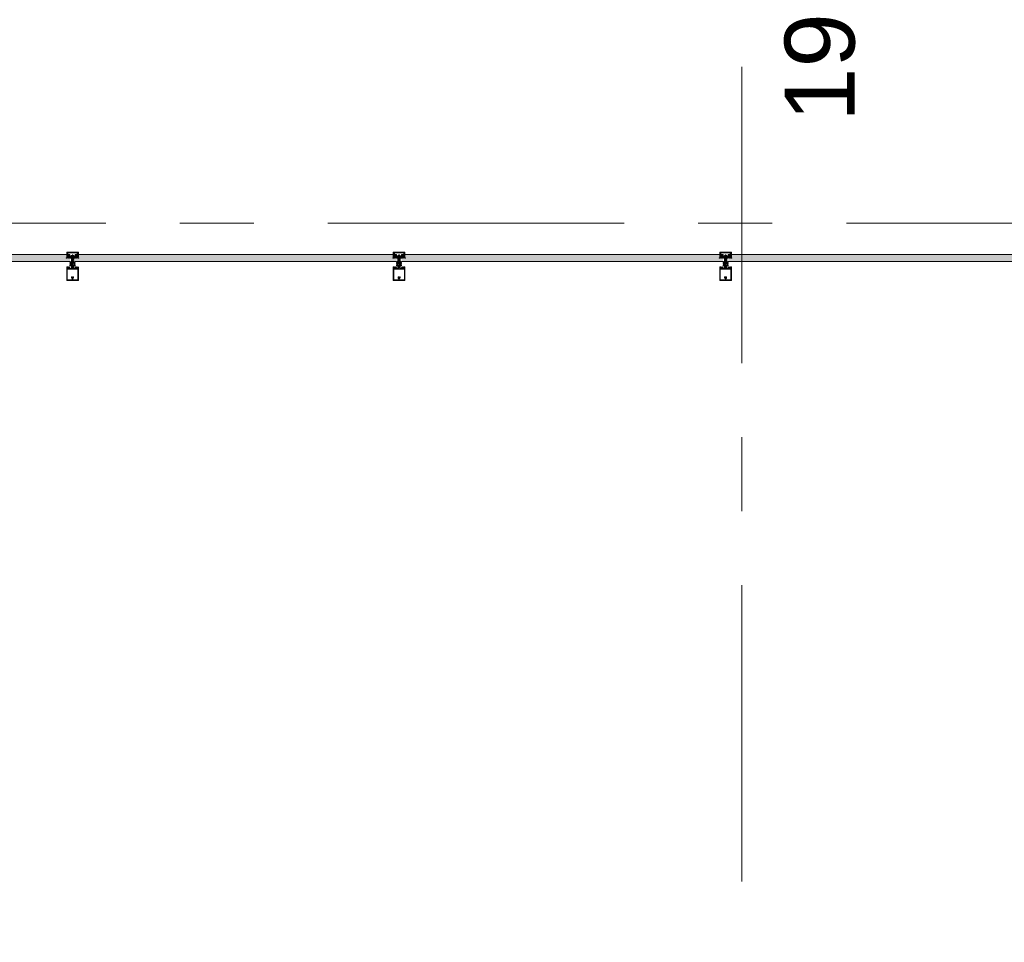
# Model space of a CAD drawing. Header units: centimetres. Extents: x -8590 to 14779, y -8842 to 3760.
# Tile 27 of 28: x 13199 to 13621, y 3225 to 3621. Entities that reach past the tile are written whole.
import ezdxf

# ---------------------------------------------------------------- set-up
doc = ezdxf.new("R2010")
doc.units = ezdxf.units.CM
doc.linetypes.add('Oś', pattern=[222.25, 127, -31.75, 31.75, -31.75])
doc.linetypes.add('Wyburzenia', pattern=[35, 20, -15])
for name, color, linetype, lineweight in [('A-DETL-GENF', 92, 'Continuous', 9), ('A-GLAZ-CURT', 52, 'Wyburzenia', 9), ('A-GLAZ-CWMG', 51, 'Wyburzenia', 9), ('S-GRID', 1, 'Continuous', 13), ('S-GRID-IDEN', 1, 'Continuous', 13)]:
    doc.layers.add(name, color=color, linetype=linetype, lineweight=lineweight)
doc.styles.add('Arial_2', font='arial.ttf', dxfattribs={"height": 30})

# ---------------------------------------------------------------- blocks, each defined once
blk = doc.blocks.new('System Panel - Glazed-2597838-3_piętro I __3_90 m_ - wyburzenia i zamurowania')
at = {"layer": 'A-GLAZ-CURT', "linetype": 'Continuous'}
blk.add_hatch(color=253, dxfattribs=at).paths.add_polyline_path([(68.9, -1.5), (68.9, 0), (67.5, 0), (67.5, 1.5), (-67.5, 1.5), (-67.5, 0), (-68.9, 0), (-68.9, -1.5), (67.5, -1.5)], flags=0)
for p, q in [((67.5, 1.5), (-67.5, 1.5)), ((-68.9, -1.5), (68.9, -1.5))]:
    blk.add_line(p, q, dxfattribs=at)
blk = doc.blocks.new('Rectangular Mullion - SI_CovCap-20mm_Tran-55mm-V4-3_piętro I __3_90 m_ - wyburzenia i zamurowania')
at = {"layer": 'A-DETL-GENF'}
for p, q in [((-2.5, 9.45), (-2.5, 7.8)), ((-2.5, 9.39), (-2.5, 4.79)), ((2.37, 9.6), (-2.35, 9.6)), ((-2.29, 9.39), (-2.29, 4.79)), ((-0.12, 8.61), (-0.12, 8.55)), ((-0.1, 8.88), (-0.1, 9.34)), ((0.1, 9.34), (0.1, 8.88)), ((0.12, 8.55), (0.12, 8.61)), ((2.29, 9.39), (2.29, 4.79)), ((2.5, 7.8), (2.5, 9.45)), ((2.5, 9.39), (2.5, 4.79)), ((-2.26, 4.33), (-2.14, 4.43)), ((-2.22, 4.26), (-2.26, 4.28)), ((-2.04, 4.28), (-1.72, 4.28)), ((-2.02, 4.42), (-2.01, 4.41)), ((-1.98, 4.39), (-1.78, 4.39)), ((-1.74, 4.41), (-1.74, 4.42)), ((-1.67, 4.24), (-1.67, 4.13)), ((-1.62, 4.43), (-1.5, 4.33)), ((-1.5, 4.28), (-1.54, 4.26)), ((-0.5, 4.28), (-0.5, 3.15)), ((-0.12, 8.25), (-0.12, 8.13)), ((-0.08, 4.27), (-0.05, 4.28)), ((0, -1.48), (0, 4.68)), ((0.07, 4.27), (0.05, 4.28)), ((0.12, 8.13), (0.12, 8.25)), ((0.5, 3.15), (0.5, 4.28)), ((1.62, 4.43), (1.5, 4.33)), ((1.5, 4.28), (1.54, 4.26)), ((1.67, 4.24), (1.67, 4.13)), ((2.04, 4.28), (1.72, 4.28)), ((1.74, 4.41), (1.74, 4.42)), ((1.98, 4.39), (1.78, 4.39)), ((2.02, 4.42), (2.01, 4.41)), ((2.26, 4.33), (2.14, 4.43)), ((2.22, 4.26), (2.26, 4.28)), ((-2.35, 3.92), (-2.48, 3.92)), ((-2.37, 3.8), (-2.47, 3.8)), ((-2.09, 4.03), (-2.31, 3.93)), ((-1.9, 3.92), (-2.05, 3.86)), ((-1.72, 4.08), (-1.94, 4.08)), ((-1.8, 3.81), (-1.84, 3.9)), ((-1.7, 3.9), (-1.74, 3.81)), ((-1.58, 3.81), (-1.62, 3.9)), ((-1.48, 3.9), (-1.52, 3.82)), ((-1.35, 3.81), (-1.4, 3.9)), ((-0.78, 2.94), (-1.04, 3.09)), ((-0.78, 2.21), (-1.04, 2.36)), ((-0.76, 1.47), (-1.04, 1.63)), ((-0.91, 3.3), (-0.53, 3.08)), ((-0.91, 2.57), (-0.83, 2.52)), ((-0.91, 1.85), (-0.83, 1.8)), ((-0.75, 2.57), (-0.75, 2.89)), ((-0.75, 1.84), (-0.75, 2.16)), ((-0.55, 1.47), (-0.74, 1.47)), ((-0.5, 3.04), (-0.5, 1.52)), ((-0.45, 3.1), (-0.35, 3.1)), ((-0.3, 0.5), (-0.3, 0.28)), ((-0.21, 3.93), (-0.19, 3.94)), ((-0.19, 3.89), (-0.21, 3.91)), ((-0.18, 3.96), (-0.18, 4.1)), ((0.17, 3.96), (0.17, 4.1)), ((0.21, 3.93), (0.18, 3.94)), ((0.18, 3.89), (0.21, 3.91)), ((0.3, 0.5), (0.3, 0.28)), ((0.37, 3.1), (0.45, 3.1)), ((0.5, 3.04), (0.5, 1.52)), ((0.91, 3.3), (0.52, 3.08)), ((0.55, 1.47), (0.74, 1.47)), ((0.75, 2.57), (0.75, 2.89)), ((0.75, 1.84), (0.75, 2.16)), ((0.76, 1.47), (1.04, 1.63)), ((0.77, 2.94), (1.04, 3.09)), ((0.77, 2.21), (1.04, 2.36)), ((0.91, 2.57), (0.82, 2.52)), ((0.91, 1.85), (0.82, 1.8)), ((1.35, 3.81), (1.4, 3.9)), ((1.48, 3.9), (1.52, 3.82)), ((1.58, 3.81), (1.62, 3.9)), ((1.7, 3.9), (1.74, 3.81)), ((1.72, 4.08), (1.94, 4.08)), ((1.8, 3.81), (1.84, 3.9)), ((1.9, 3.92), (2.05, 3.86)), ((2.09, 4.03), (2.31, 3.93)), ((2.35, 3.92), (2.48, 3.92)), ((2.37, 3.8), (2.47, 3.8)), ((-2.6, 0), (-2.69, 0)), ((2.35, -2.5), (-2.35, -2.5)), ((-2.34, -1.03), (-2.15, -1.46)), ((-2.32, -1.59), (-2.04, -1.59)), ((-2.18, -0.02), (-2.26, -0.17)), ((2.13, -2.19), (-2.14, -2.19)), ((-2.06, -1.25), (-2.13, -1.09)), ((-2.13, -2.34), (2.12, -2.34)), ((-2.07, -0.1), (-2.12, -0.02)), ((-2.1, -1.49), (-1.14, -1.49)), ((-1.88, -0.42), (-2.01, -0.42)), ((-2.01, -0.48), (-1.95, -0.48)), ((-1.96, -0.02), (-2, -0.1)), ((-1.98, -0.31), (-1.95, -0.36)), ((-1.98, -0.75), (-1.9, -0.85)), ((-1.34, -1.31), (-1.96, -1.31)), ((-1.85, -0.1), (-1.9, -0.02)), ((-1.84, -0.69), (-1.84, -0.57)), ((-1.83, -0.38), (-1.83, -0.36)), ((-1.74, -0.02), (-1.79, -0.1)), ((-1.79, -0.34), (-1.77, -0.35)), ((-1.79, -0.52), (-1.76, -0.52)), ((-1.67, -0.74), (-1.79, -0.74)), ((-1.74, -0.54), (-1.64, -0.7)), ((-1.72, -0.33), (-1.72, -0.32)), ((-1.72, -0.8), (-1.48, -0.8)), ((-1.63, -0.1), (-1.68, -0.02)), ((-1.67, -0.31), (-1.65, -0.32)), ((-1.6, -0.32), (-1.6, -0.3)), ((-1.52, -0.02), (-1.57, -0.1)), ((-1.56, -0.7), (-1.46, -0.54)), ((-1.55, -0.31), (-1.54, -0.32)), ((-1.41, -0.74), (-1.53, -0.74)), ((-1.49, -0.33), (-1.48, -0.32)), ((-1.41, -0.1), (-1.46, -0.02)), ((-1.44, -0.52), (-1.41, -0.52)), ((-1.43, -0.34), (-1.42, -0.36)), ((-1.38, -0.37), (-1.37, -0.37)), ((-1.36, -0.57), (-1.36, -0.69)), ((-1.3, -0.02), (-1.35, -0.1)), ((-1.3, -0.85), (-1.22, -0.75)), ((-1.25, -0.48), (-1.18, -0.48)), ((-1.2, -0.1), (-1.24, -0.02)), ((-1.07, -0.02), (-1.12, -0.1)), ((-1.09, -1.45), (-0.98, -0.84)), ((-0.95, -0.82), (-0.03, -0.82)), ((0.41, -1.04), (-0.41, -1.04)), ((-0.22, -1.18), (0.23, -1.18)), ((0.02, -0.82), (0.95, -0.82)), ((0.98, -0.84), (1.09, -1.45)), ((1.07, -0.02), (1.12, -0.1)), ((1.14, -1.49), (2.1, -1.49)), ((1.25, -0.48), (1.18, -0.48)), ((1.2, -0.1), (1.24, -0.02)), ((1.3, -0.85), (1.22, -0.75)), ((1.3, -0.02), (1.35, -0.1)), ((1.96, -1.31), (1.34, -1.31)), ((1.36, -0.57), (1.36, -0.69)), ((1.38, -0.37), (1.37, -0.37)), ((1.41, -0.1), (1.46, -0.02)), ((1.44, -0.52), (1.41, -0.52)), ((1.41, -0.74), (1.53, -0.74)), ((1.43, -0.34), (1.42, -0.36)), ((1.56, -0.7), (1.46, -0.54)), ((1.49, -0.33), (1.48, -0.32)), ((1.72, -0.8), (1.48, -0.8)), ((1.52, -0.02), (1.57, -0.1)), ((1.55, -0.31), (1.54, -0.32)), ((1.6, -0.32), (1.6, -0.3)), ((1.63, -0.1), (1.68, -0.02)), ((1.74, -0.54), (1.64, -0.7)), ((1.67, -0.31), (1.65, -0.32)), ((1.67, -0.74), (1.79, -0.74)), ((1.72, -0.33), (1.72, -0.32)), ((1.74, -0.02), (1.79, -0.1)), ((1.79, -0.52), (1.76, -0.52)), ((1.79, -0.34), (1.77, -0.35)), ((1.83, -0.38), (1.83, -0.36)), ((1.84, -0.69), (1.84, -0.57)), ((1.85, -0.1), (1.9, -0.02)), ((1.88, -0.42), (2.01, -0.42)), ((1.98, -0.75), (1.9, -0.85)), ((1.98, -0.31), (1.95, -0.36)), ((2.01, -0.48), (1.95, -0.48)), ((1.96, -0.02), (2, -0.1)), ((2.04, -1.59), (2.32, -1.59)), ((2.13, -1.09), (2.06, -1.25)), ((2.07, -0.1), (2.12, -0.02)), ((2.15, -1.46), (2.34, -1.03)), ((2.18, -0.02), (2.26, -0.17)), ((2.6, 0), (2.69, 0))]:
    blk.add_line(p, q, dxfattribs=at)
at = {"layer": 'A-DETL-GENF', "flags": 128}
for points in [[(-0.15, 9.39), (-2.29, 9.39), (-2.29, 7.8)], [(2.29, 7.8), (2.29, 9.39), (0.15, 9.39)], [(-2.5, 4.9), (-2.5, 4.1), (-2.31, 4.1), (-2.23, 4.18), (-2.23, 4.24), (-2.35, 4.24), (-2.35, 4.47), (-1.91, 4.47)], [(-2.29, 4.9), (-2.29, 4.7), (2.29, 4.7), (2.29, 4.9)], [(-1.86, 4.47), (-1.41, 4.47), (-1.41, 4.24), (-1.53, 4.24), (-1.53, 4.18), (-1.45, 4.1), (-1.09, 4.1), (-1.09, 4.22), (-1.21, 4.22), (-1.21, 4.43), (-0.65, 4.43)], [(-0.26, 0.58), (0, 0.8), (0, 1.1), (-0.2, 1.1), (-0.2, 1.3), (-0.1, 1.3), (-0.1, 1.46), (-0.2, 1.46), (-0.2, 1.66), (0, 1.66), (0, 1.83), (-0.2, 1.83), (-0.2, 2.03), (-0.1, 2.03), (-0.1, 2.2), (-0.2, 2.2), (-0.2, 2.4), (0, 2.4), (0, 4.3), (0, 2.4), (0.2, 2.4), (0.2, 2.2), (0.1, 2.2), (0.1, 2.03), (0.2, 2.03), (0.2, 1.83), (0, 1.83), (0, 1.66), (0.2, 1.66), (0.2, 1.46), (0.1, 1.46), (0.1, 1.3), (0.2, 1.3), (0.2, 1.1), (0, 1.1), (0, 0.8), (0.26, 0.58)], [(-0.25, 3.2), (-0.25, 3.29), (-0.2, 3.32), (-0.2, 3.44), (-0.25, 3.47), (-0.2, 3.5), (-0.2, 3.62), (-0.25, 3.65), (-0.2, 3.68), (-0.2, 3.8), (-0.25, 3.83), (-0.2, 3.86), (-0.2, 3.98), (-0.25, 4.01), (-0.2, 4.04), (-0.2, 4.16), (-0.25, 4.19), (-0.2, 4.22), (-0.2, 4.25), (-0.09, 4.45)], [(0.09, 4.45), (0.2, 4.25), (0.2, 4.13), (0.25, 4.1), (0.2, 4.07), (0.2, 3.95), (0.25, 3.92), (0.2, 3.89), (0.2, 3.77), (0.25, 3.74), (0.2, 3.71), (0.2, 3.59), (0.25, 3.56), (0.2, 3.53), (0.2, 3.41), (0.25, 3.38), (0.2, 3.35), (0.2, 3.23), (0.25, 3.2)], [(0.65, 4.43), (1.21, 4.43), (1.21, 4.22), (1.09, 4.22), (1.09, 4.1), (1.45, 4.1), (1.53, 4.18), (1.53, 4.24), (1.41, 4.24), (1.41, 4.47), (1.85, 4.47)], [(1.9, 4.47), (2.35, 4.47), (2.35, 4.24), (2.23, 4.24), (2.23, 4.18), (2.31, 4.1), (2.5, 4.1), (2.5, 4.9)], [(-2.5, 3.94), (-2.5, 4.08), (-2.3, 4.08), (-2.25, 4.07)], [(-1.51, 4.07), (-1.46, 4.08), (-1.26, 4.08), (-1.26, 3.89), (-1.3, 3.81)], [(-0.2, 0.11), (-0.2, 0), (-0.5, 0), (-0.5, 3.07), (-0.18, 3.07), (-0.18, 3.88)], [(0.2, 0.11), (0.2, 0), (0.5, 0), (0.5, 3.07), (0.17, 3.07), (0.17, 3.88)], [(1.51, 4.07), (1.46, 4.08), (1.26, 4.08), (1.26, 3.89), (1.3, 3.81)], [(2.5, 3.94), (2.5, 4.08), (2.3, 4.08), (2.25, 4.07)], [(-2.5, -2.35), (-2.5, -0.5), (-2.39, -0.5), (-2.27, -0.86)], [(-2.48, -0.21), (-2.48, -0.48), (-2.07, -0.48)], [(-2.34, -1), (-2.34, -1.11), (-2.37, -1.22), (-2.37, -1.54)], [(-1.99, -1.64), (-1.99, -1.99), (-2.12, -1.99), (-2.12, -1.72), (-2.37, -1.72), (-2.37, -2.35), (2.37, -2.35), (2.37, -1.72), (2.12, -1.72), (2.12, -1.99), (1.99, -1.99), (1.99, -1.64)], [(-2.06, -0.93), (-2.14, -0.64), (-1.95, -0.64), (-1.95, -0.58), (-2.03, -0.5), (-2.35, -0.5), (-2.25, -0.87)], [(-2.18, -2.14), (-2.18, -1.78), (-2.32, -1.78), (-2.32, -2.14)], [(-1.92, -0.67), (-1.92, -0.68), (-1.97, -0.71)], [(-1.2, -0.42), (-1.32, -0.42), (-1.32, -0.39), (-1.19, -0.41)], [(-1.23, -0.71), (-1.28, -0.68), (-1.28, -0.67)], [(1.24, -1.23), (1.14, -0.64), (1.25, -0.64), (1.25, -0.58), (1.17, -0.5), (-1.17, -0.5), (-1.25, -0.58), (-1.25, -0.64), (-1.14, -0.64), (-1.24, -1.23)], [(-1.12, -0.48), (-0.98, -0.48), (-0.98, -0.09), (-1.02, -0.02)], [(0.52, -0.97), (0.54, -0.82), (-0.54, -0.82), (-0.52, -0.97)], [(1.12, -0.48), (0.98, -0.48), (0.98, -0.09), (1.02, -0.02)], [(1.2, -0.42), (1.32, -0.42), (1.32, -0.39), (1.19, -0.41)], [(1.23, -0.71), (1.28, -0.68), (1.28, -0.67)], [(1.92, -0.67), (1.92, -0.68), (1.97, -0.71)], [(2.25, -0.87), (2.35, -0.5), (2.03, -0.5), (1.95, -0.58), (1.95, -0.64), (2.14, -0.64), (2.06, -0.93)], [(2.48, -0.21), (2.48, -0.48), (2.07, -0.48)], [(2.33, -2.14), (2.33, -1.78), (2.19, -1.78), (2.19, -2.14)], [(2.27, -0.86), (2.39, -0.5), (2.5, -0.5), (2.5, -2.35)], [(2.37, -1.54), (2.37, -1.22), (2.34, -1.11), (2.34, -1)]]:
    blk.add_lwpolyline(points, dxfattribs=at)
for points in [[(0.97, 0), (-0.97, 0), (-0.97, -0.04), (0.97, -0.04)], [(0.97, -0.04), (-0.97, -0.04), (-0.97, -0.49), (0.97, -0.49)]]:
    blk.add_lwpolyline(points, close=True, dxfattribs=at)
at = {"layer": 'A-DETL-GENF'}
for centre, radius, start, end in [((-2.35, 9.45), 0.15, 90.0003, 179.9997), ((0, 8.4), 0.45, 107.4982, 231.0552), ((0, 8.4), 0.21, 143.7768, 216.2232), ((-0.15, 8.55), 0.03, 229.6807, 0), ((-0.15, 9.34), 0.05, 0.0077, 89.9923), ((-0.15, 8.88), 0.05, 287.4982, 0), ((0, 8.4), 0.24, 60, 120), ((0.15, 9.34), 0.05, 89.9791, 180.0209), ((0.15, 8.88), 0.05, 180, 252.583), ((0.15, 8.55), 0.03, 180, 310.3193), ((0, 8.4), 0.45, 308.9448, 72.583), ((0, 8.4), 0.21, 323.7768, 36.2232), ((2.35, 9.45), 0.15, 0.1055, 83.878), ((-2.24, 4.3), 0.03, 128.5798, 239.9915), ((-2.23, 4.24), 0.02, 346.6587, 60.0171), ((-1.94, 4.17), 0.277, 166.6587, 194.3746), ((-2.08, 4.37), 0.08, 38.8475, 129.685), ((-2.04, 4.23), 0.0496, 92.7559, 159.6878), ((-1.94, 4.23), 0.148, 172.4164, 270.2404), ((-1.98, 4.44), 0.05, 218.8475, 270), ((-1.88, 4.46), 0.0255, 12.35, 167.65), ((-1.78, 4.44), 0.05, 270, 321.1528), ((-1.67, 4.37), 0.08, 50.315, 141.1528), ((-1.72, 4.23), 0.0499, 9.2263, 86.9893), ((-1.53, 4.24), 0.02, 119.9847, 193.341), ((-1.82, 4.17), 0.277, 345.6254, 13.341), ((-1.52, 4.3), 0.03, 300.0085, 51.4202), ((-0.65, 4.28), 0.15, 359.9706, 90.0294), ((-0.22, 8.13), 0.1, 231.0552, 0), ((0.02, 4.1), 0.2, 120, 180), ((-0.15, 8.25), 0.03, 0, 130.3193), ((0, 4.4), 0.1, 28.7984, 151.2016), ((0, 4.2), 0.1, 90, 120), ((0, 4.2), 0.1, 60, 90), ((-0.03, 4.1), 0.2, 360, 60), ((0.15, 8.25), 0.03, 49.6807, 180), ((0.22, 8.13), 0.1, 180, 308.9448), ((0.65, 4.28), 0.15, 89.9706, 180.0294), ((1.52, 4.3), 0.03, 128.5798, 239.9915), ((1.53, 4.24), 0.02, 346.659, 60.0153), ((1.82, 4.17), 0.277, 166.659, 194.3746), ((1.67, 4.37), 0.08, 38.8472, 129.685), ((1.72, 4.23), 0.0499, 93.0107, 170.7737), ((1.78, 4.44), 0.05, 218.8472, 270), ((1.88, 4.46), 0.0255, 12.35, 167.65), ((1.94, 4.23), 0.148, 269.7596, 7.5836), ((1.98, 4.44), 0.05, 270, 321.1525), ((2.08, 4.37), 0.08, 50.315, 141.1525), ((2.04, 4.23), 0.0496, 20.3122, 87.2441), ((2.23, 4.24), 0.02, 119.9829, 193.3413), ((1.94, 4.17), 0.277, 345.6254, 13.3413), ((2.24, 4.3), 0.03, 300.0085, 51.4202), ((-2.48, 3.94), 0.02, 180.0007, 269.9993), ((-2.43, 3.83), 0.059, 88.5974, 194.6036), ((-2.47, 3.82), 0.02, 194.6036, 270), ((-2.43, 4.82), 0.933, 269.587, 293.0035), ((-2.4, 4.8), 0.997, 271.4989, 290.69), ((-2.35, 4.02), 0.1, 270.0001, 294), ((-2.24, 4.1), 0.03, 255.4027, 14.3746), ((-2.07, 3.99), 0.0337, 293.0035, 114), ((-1.89, 3.87), 0.05, 30.069, 110.536), ((-1.77, 3.83), 0.03, 210.0871, 329.9129), ((-1.72, 4.13), 0.0502, 273.3323, 359.7322), ((-1.66, 3.88), 0.0402, 27.7922, 152.3701), ((-1.55, 3.83), 0.0299, 210.122, 335.064), ((-1.52, 4.1), 0.03, 165.6254, 284.5942), ((-1.44, 3.88), 0.0414, 28.176, 151.824), ((-1.33, 3.83), 0.0301, 210.1258, 329.8742), ((-0.98, 3.2), 0.125, 60, 240), ((-0.98, 2.47), 0.125, 60, 240), ((-0.98, 1.74), 0.125, 60, 240), ((-0.8, 2.57), 0.05, 240, 360), ((-0.8, 1.84), 0.05, 240, 360), ((-0.8, 2.89), 0.05, 360, 60), ((-0.8, 2.16), 0.05, 360, 60), ((-0.74, 1.52), 0.05, 240, 270), ((-0.55, 1.52), 0.05, 270, 360), ((-0.55, 3.04), 0.05, 360, 60), ((-0.45, 3.15), 0.05, 179.9899, 270.0101), ((-0.35, 3.2), 0.0999, 269.9704, 0.0296), ((-0.2, 0.5), 0.1, 130, 180), ((-0.2, 0.28), 0.1, 180, 240), ((-0.3, 0.11), 0.1, 360, 60), ((-0.21, 3.92), 0.01, 120.0303, 239.9802), ((-0.2, 3.96), 0.02, 300.0303, 360), ((-0.2, 3.88), 0.02, 360, 59.9802), ((0.19, 3.96), 0.02, 180, 239.9697), ((0.19, 3.88), 0.02, 120.0198, 180), ((0.3, 0.11), 0.1, 120, 180), ((0.2, 3.92), 0.01, 300.0198, 59.9697), ((0.37, 3.23), 0.126, 191.5693, 265.5931), ((0.2, 0.28), 0.1, 300, 360), ((0.2, 0.5), 0.1, 0, 50), ((0.45, 3.15), 0.05, 270.9313, 359.9852), ((0.55, 3.04), 0.05, 120, 180), ((0.55, 1.52), 0.05, 180, 270), ((0.74, 1.52), 0.05, 270, 300), ((0.8, 2.89), 0.05, 120, 180), ((0.8, 2.57), 0.05, 180, 300), ((0.8, 2.16), 0.05, 120, 180), ((0.8, 1.84), 0.05, 180, 300), ((0.97, 3.2), 0.125, 300, 120), ((0.97, 2.47), 0.125, 300, 120), ((0.97, 1.74), 0.125, 300, 120), ((1.33, 3.83), 0.0301, 210.1258, 329.8742), ((1.44, 3.88), 0.0414, 28.176, 151.824), ((1.52, 4.1), 0.03, 255.4058, 14.3746), ((1.55, 3.83), 0.0299, 204.936, 329.878), ((1.66, 3.88), 0.0402, 27.6299, 152.2078), ((1.72, 4.13), 0.0502, 180.2678, 266.6677), ((1.77, 3.83), 0.03, 210.0871, 329.9129), ((1.89, 3.87), 0.05, 69.464, 149.931), ((2.07, 3.99), 0.0337, 66, 246.9965), ((2.4, 4.8), 0.997, 249.31, 268.5011), ((2.43, 4.82), 0.933, 246.9965, 270.413), ((2.24, 4.1), 0.03, 165.6254, 284.5973), ((2.35, 4.02), 0.1, 246, 269.9999), ((2.43, 3.83), 0.059, 345.3964, 91.4026), ((2.47, 3.82), 0.02, 270, 345.3964), ((2.48, 3.94), 0.02, 270.0007, 359.9993), ((-2.69, -0.03), 0.03, 89.9022, 261.6433), ((-2.73, -0.34), 0.286, 27.5921, 81.6433), ((-2.6, -0.2), 0.2, 80.4545, 89.9022), ((-2.61, -0.29), 0.291, 25.3637, 80.4545), ((-2.35, -2.35), 0.15, 179.9938, 270.0062), ((-2.32, -1.54), 0.0512, 180.5709, 268.6482), ((-2.31, -0.14), 0.05, 205.3637, 330.1649), ((-2.29, -1.01), 0.06, 98.4417, 205), ((-2.27, -1), 0.07, 120.0064, 180), ((-2.13, -2.14), 0.2, 179.9718, 270.0352), ((-2.34, -0.88), 0.07, 300.0064, 18), ((-2.31, -0.89), 0.06, 278.4417, 15), ((-2.15, -0.03), 0.03, 30.7154, 150.1649), ((-2.14, -2.14), 0.0499, 179.8796, 270.0225), ((-2.1, -1.44), 0.05, 205, 270), ((-2.08, -1.06), 0.06, 108.8192, 205), ((-2.12, -0.95), 0.06, 288.8192, 15), ((-2.04, -0.08), 0.0417, 215.132, 324.868), ((-2.01, -0.35), 0.065, 90, 270), ((-2.04, -0.48), 0.03, 0, 180), ((-1.96, -1.21), 0.1, 205, 270), ((-2.04, -1.64), 0.05, 0, 90.0001), ((-2.01, -0.33), 0.04, 29.9937, 90), ((-1.95, -0.73), 0.03, 120.0049, 219.9897), ((-1.93, -0.03), 0.03, 30.5887, 149.5346), ((-1.86, -0.31), 0.1, 210.0023, 269.1728), ((-1.95, -0.51), 0.03, 0.0185, 89.0948), ((-1.62, -0.59), 0.314, 165.4979, 194.5021), ((-1.84, -0.8), 0.08, 219.9967, 337.3844), ((-1.88, -0.37), 0.05, 270, 305.0779), ((-1.86, -0.37), 0.0339, 269.1783, 356.9975), ((-1.82, -0.08), 0.0415, 215.012, 324.988), ((-1.6, -0.77), 0.44, 54.1588, 125.0779), ((-1.79, -0.57), 0.05, 89.9897, 180.0103), ((-1.79, -0.69), 0.05, 179.9899, 270.0101), ((-1.8, -0.36), 0.0272, 60.011, 176.9853), ((-1.75, -0.32), 0.0316, 240.007, 341.9967), ((-1.76, -0.55), 0.03, 29.9936, 90.0121), ((-1.72, -0.85), 0.05, 90.0003, 157.3776), ((-1.71, -0.03), 0.03, 30.1448, 149.5346), ((-1.69, -0.33), 0.03, 45.0005, 162.0009), ((-1.67, -0.71), 0.03, 269.9936, 30.0024), ((-1.63, -0.3), 0.0316, 224.991, 327.0104), ((-1.6, -0.08), 0.043, 217.8436, 323.8234), ((-1.57, -0.32), 0.03, 30.0003, 146.9985), ((-1.53, -0.71), 0.03, 150.0027, 270.0013), ((-1.51, -0.31), 0.0316, 210.0026, 311.9974), ((-1.49, -0.03), 0.03, 30.3449, 149.5346), ((-1.46, -0.34), 0.03, 14.9955, 132.0028), ((-1.48, -0.85), 0.05, 22.6209, 90.0012), ((-1.44, -0.55), 0.03, 89.9893, 150.005), ((-1.36, -0.8), 0.08, 202.6228, 319.9969), ((-1.39, -0.35), 0.03, 195.0015, 296.9968), ((-1.38, -0.08), 0.0419, 215.4665, 324.6999), ((-1.41, -0.57), 0.05, 0.009, 89.991), ((-1.41, -0.69), 0.05, 270.0092, 359.9908), ((-1.35, -0.39), 0.03, 0.0112, 116.991), ((-1.32, -0.39), 0.03, 234.1588, 270), ((-1.34, -1.21), 0.1, 270, 350), ((-1.27, -0.03), 0.03, 30.3446, 149.7685), ((-1.25, -0.51), 0.03, 90, 193.1975), ((-1.58, -0.59), 0.314, 345.517, 13.1975), ((-1.24, -0.73), 0.03, 319.9887, 60.0017), ((-1.16, -0.08), 0.0416, 206.9541, 331.568), ((-1.2, -0.45), 0.033, 305.0901, 90), ((-1.19, -0.46), 0.05, 7.1737, 90.0088), ((-1.12, -0.45), 0.03, 187.1885, 269.997), ((-1.14, -1.44), 0.05, 270, 350), ((-1.05, -0.03), 0.03, 29.7965, 150.132), ((-0.95, -0.85), 0.03, 90, 170), ((-0.31, -0.92), 0.22, 193.9707, 242.728), ((0, -0.29), 0.921, 243.7078, 255.8284), ((0, -0.82), 0.0256, 12.6804, 167.3196), ((0, -0.29), 0.92, 284.1683, 296.293), ((0.31, -0.92), 0.22, 297.2746, 346.0268), ((0.95, -0.85), 0.03, 10, 90), ((1.05, -0.03), 0.03, 29.868, 150.2035), ((1.14, -1.44), 0.05, 190, 270), ((1.16, -0.08), 0.0416, 208.432, 333.0459), ((1.12, -0.45), 0.03, 270.003, 352.8115), ((1.19, -0.46), 0.05, 89.9912, 172.8263), ((1.2, -0.45), 0.033, 90, 234.9099), ((1.24, -0.73), 0.03, 119.9983, 220.0113), ((1.27, -0.03), 0.03, 30.2315, 149.6554), ((1.34, -1.21), 0.1, 190, 270), ((1.25, -0.51), 0.03, 346.8025, 90), ((1.58, -0.59), 0.314, 166.8025, 194.483), ((1.36, -0.8), 0.08, 220.0031, 337.3772), ((1.35, -0.39), 0.03, 63.009, 179.9888), ((1.32, -0.39), 0.03, 270, 305.8412), ((1.6, -0.77), 0.44, 54.9221, 125.8412), ((1.38, -0.08), 0.0419, 215.3001, 324.5335), ((1.41, -0.57), 0.05, 90.009, 179.991), ((1.41, -0.69), 0.05, 180.0092, 269.9908), ((1.39, -0.35), 0.03, 243.0032, 344.9985), ((1.46, -0.34), 0.03, 47.9972, 165.0045), ((1.44, -0.55), 0.03, 29.995, 90.0107), ((1.48, -0.85), 0.05, 89.9988, 157.3791), ((1.49, -0.03), 0.03, 30.4654, 149.6551), ((1.51, -0.31), 0.0316, 228.0026, 329.9974), ((1.53, -0.71), 0.03, 269.9987, 29.9973), ((1.57, -0.32), 0.03, 33.0015, 149.9997), ((1.6, -0.08), 0.043, 216.1766, 322.1564), ((1.63, -0.3), 0.0316, 212.9896, 315.009), ((1.67, -0.71), 0.03, 149.9976, 270.0064), ((1.69, -0.33), 0.03, 17.9991, 134.9995), ((1.71, -0.03), 0.03, 30.4654, 149.8552), ((1.75, -0.32), 0.0316, 198.0033, 299.993), ((1.72, -0.85), 0.05, 22.6224, 89.9997), ((1.76, -0.55), 0.03, 89.9879, 150.0064), ((1.84, -0.8), 0.08, 202.6156, 320.0033), ((1.82, -0.08), 0.0415, 215.012, 324.988), ((1.8, -0.36), 0.0272, 3.0147, 119.989), ((1.79, -0.57), 0.05, 359.9897, 90.0103), ((1.79, -0.69), 0.05, 269.9899, 0.0101), ((1.86, -0.37), 0.0339, 183.0025, 270.8217), ((1.88, -0.37), 0.05, 234.9221, 270), ((1.86, -0.31), 0.1, 270.8272, 329.9977), ((1.93, -0.03), 0.03, 30.4654, 149.4113), ((1.95, -0.51), 0.03, 90.9052, 179.9815), ((1.62, -0.59), 0.314, 345.4979, 14.5021), ((1.96, -1.21), 0.1, 270, 335), ((1.95, -0.73), 0.03, 320.0103, 59.9951), ((2.01, -0.33), 0.04, 90, 150.0063), ((2.04, -1.64), 0.05, 89.9981, 180.0017), ((2.04, -0.08), 0.0417, 215.132, 324.868), ((2.01, -0.35), 0.065, 270, 90), ((2.04, -0.48), 0.03, 0, 180), ((2.12, -0.95), 0.06, 165, 251.1808), ((2.08, -1.06), 0.06, 335, 71.1808), ((2.1, -1.44), 0.05, 270, 335), ((2.15, -0.03), 0.03, 29.8351, 149.2846), ((2.12, -2.14), 0.2, 270.0295, 359.9723), ((2.13, -2.14), 0.0501, 270.0875, 359.9336), ((2.31, -0.89), 0.06, 165, 261.5583), ((2.31, -0.14), 0.05, 209.8351, 334.6363), ((2.34, -0.88), 0.07, 162, 239.9983), ((2.27, -1), 0.07, 0, 59.9983), ((2.29, -1.01), 0.06, 335, 81.5583), ((2.32, -1.54), 0.0498, 269.8262, 0.1735), ((2.61, -0.29), 0.291, 99.5455, 154.6363), ((2.35, -2.35), 0.15, 270.0494, 359.9506), ((2.73, -0.34), 0.286, 98.3567, 152.4079), ((2.6, -0.2), 0.2, 90.0978, 99.5455), ((2.69, -0.03), 0.03, 278.3567, 90.0978)]:
    blk.add_arc(centre, radius, start, end, dxfattribs=at)

msp = doc.modelspace()

# ---------------------------------------------------------------- linework, layer by layer
at = {"layer": 'S-GRID', "linetype": 'Oś'}
for p, q in [((13508.94, 3600.33), (13508.94, 2843.33)), ((11108.94, 3533.33), (14317.81, 3533.33))]:
    msp.add_line(p, q, dxfattribs=at)

# ---------------------------------------------------------------- block references
at = {"layer": 'A-GLAZ-CURT', "linetype": 'Continuous'}
for p in [(13151.94, 3518.33), (13291.94, 3518.33), (13431.94, 3518.33), (13571.94, 3518.33)]:
    msp.add_blockref('System Panel - Glazed-2597838-3_piętro I __3_90 m_ - wyburzenia i zamurowania', p, dxfattribs=at)
at = {"layer": 'A-GLAZ-CWMG', "linetype": 'Continuous', "extrusion": (0, 0, -1), "rotation": 180}
for p in [(-13221.94, 3518.33), (-13361.94, 3518.33), (-13501.94, 3518.33)]:
    msp.add_blockref('Rectangular Mullion - SI_CovCap-20mm_Tran-55mm-V4-3_piętro I __3_90 m_ - wyburzenia i zamurowania', p, dxfattribs=at)

# ---------------------------------------------------------------- texts
at = {"layer": 'S-GRID-IDEN', "insert": (13542.44, 3600), "char_height": 30, "width": 48.3, "attachment_point": 5, "rotation": 90, "line_spacing_factor": 0.936439, "style": 'Arial_2'}
msp.add_mtext('\\pxqc,t4.23333,8.46667,12.7,16.93333,21.16667,25.4,29.63333,33.86667,38.1,42.33333,46.56667,50.8,55.03333,59.26667,63.5,67.73333,71.96667,76.2,80.43333,84.66667,88.9,93.13333,97.36667,101.6,105.83333,110.06667,114.3,118.53333,122.76667,127,131.23333,135.46667;{19}', dxfattribs=at)

doc.saveas('drawing.dxf')
